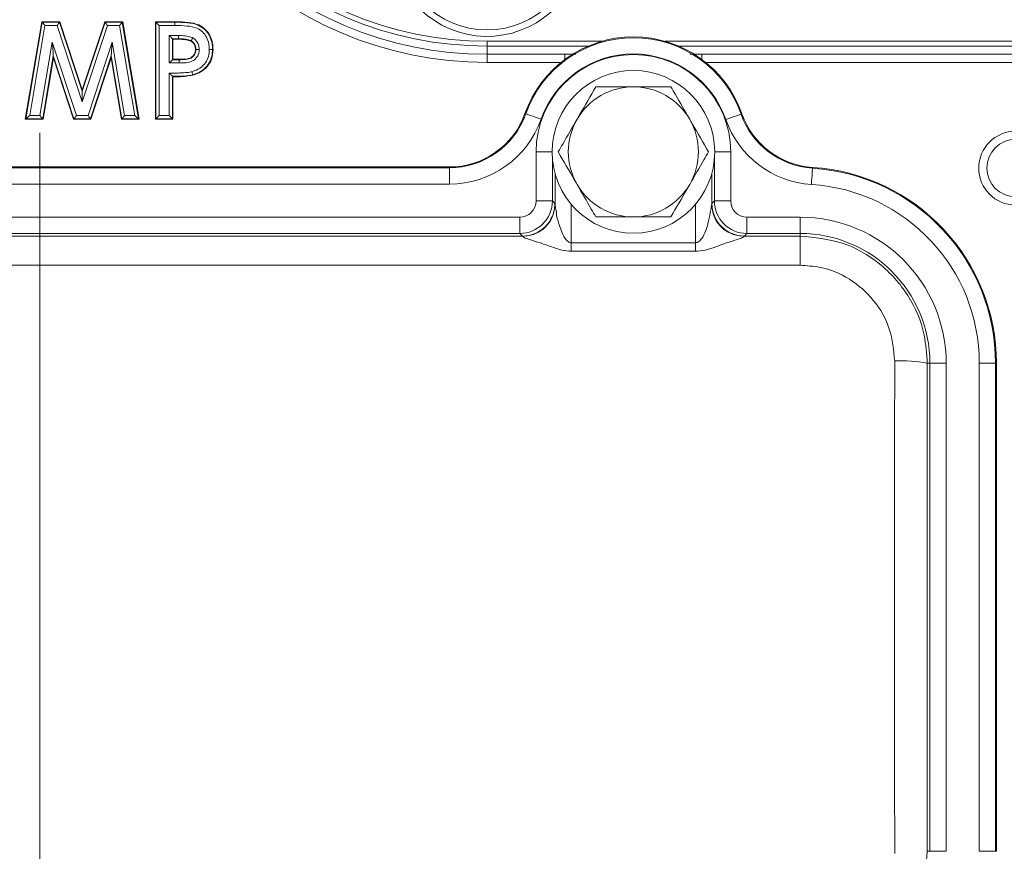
# Model space of a CAD drawing. Header units: millimetres. Extents: x 0 to 8410, y 0 to 5940.
# Tile 13 of 179: x 1374 to 1435, y 2746 to 2797. Entities that reach past the tile are written whole.
import ezdxf

# ---------------------------------------------------------------- set-up
doc = ezdxf.new("R2010")
doc.units = ezdxf.units.MM
doc.header["$LTSCALE"] = 10
doc.linetypes.add('CENTERX2', pattern=[20.32, 12.7, -2.54, 2.54, -2.54])
doc.styles.add('SLDTEXTSTYLE0', font='TXT', dxfattribs={"width": 0.605})
doc.dimstyles.new('SLDDIMSTYLE0', dxfattribs={"dimtxt": 50, "dimasz": 50, "dimexe": 0, "dimexo": 0.0625, "dimgap": 12.5, "dimtad": 1, "dimtoh": 1, "dimdec": 1, "dimrnd": 1e-09, "dimzin": 12, "dimdsep": 46, "dimtxsty": 'SLDTEXTSTYLE0', "dimsah": 1, "dimcen": 0.09, "dimadec": 0, "dimazin": 0, "dimtfac": 1, "dimtofl": 0, "dimtmove": 0, "dimatfit": 3, "dimfxl": 0, "dimfrac": 2, "dimtolj": 1, "dimtzin": 12, "dimarcsym": 0})

# ---------------------------------------------------------------- blocks, each defined once
blk = doc.blocks.new('*D14')
at = {"color": 7, "linetype": 'Continuous', "lineweight": 0}
for p, q in [((1075.654, 3477.871), (1075.654, 3610.763)), ((1075.654, 3595.763), (1375.654, 3595.763))]:
    blk.add_line(p, q, dxfattribs=at)
for points in [[(1075.654, 3595.763), (1125.654, 3588.263), (1125.654, 3603.263)], [(1375.654, 3595.763), (1325.654, 3603.263), (1325.654, 3588.263)]]:
    blk.add_solid(points, dxfattribs=at)
at = {"color": 7, "linetype": 'Continuous', "lineweight": 0, "insert": (1168.366, 3660.217), "char_height": 50, "attachment_point": 1, "style": 'SLDTEXTSTYLE0'}
blk.add_mtext('300', dxfattribs=at)

msp = doc.modelspace()

# ---------------------------------------------------------------- linework, layer by layer
at = {"color": 7, "linetype": 'CENTERX2', "lineweight": 0}
msp.add_line((1375.654, 2663.031), (1375.654, 4560.191), dxfattribs=at)
at = {"color": 7, "linetype": 'Continuous', "lineweight": 0}
for p, q in [((1374.769, 2790.871), (1375.782, 2796.871)), ((1375.782, 2796.871), (1376.9, 2796.871)), ((1375.806, 2796.843), (1375.782, 2796.871)), ((1376.88, 2796.843), (1376.9, 2796.871)), ((1376.9, 2796.871), (1378.269, 2792.686)), ((1378.269, 2792.686), (1379.648, 2796.871)), ((1379.668, 2796.843), (1379.648, 2796.871)), ((1379.648, 2796.871), (1380.755, 2796.871)), ((1380.731, 2796.843), (1380.755, 2796.871)), ((1380.755, 2796.871), (1381.769, 2790.871)), ((1382.769, 2796.871), (1383.971, 2796.871)), ((1382.797, 2796.843), (1382.769, 2796.871)), ((1382.769, 2790.871), (1382.769, 2796.871)), ((1383.971, 2796.643), (1383.971, 2796.843)), ((1383.818, 2795.822), (1383.846, 2795.794)), ((1384.185, 2795.794), (1383.846, 2795.794)), ((1383.846, 2795.794), (1383.846, 2794.563)), ((1386.279, 2795.167), (1386.308, 2795.167)), ((1403.154, 2795.371), (1409.373, 2795.371)), ((1414.934, 2795.371), (1496.154, 2795.371)), ((1376.5, 2794.661), (1375.86, 2790.871)), ((1376.491, 2794.778), (1376.5, 2794.661)), ((1377.74, 2790.871), (1376.5, 2794.661)), ((1380.038, 2794.661), (1378.791, 2790.871)), ((1380.047, 2794.778), (1380.038, 2794.661)), ((1380.679, 2790.871), (1380.038, 2794.661)), ((1383.818, 2794.535), (1383.846, 2794.563)), ((1383.846, 2794.563), (1384.227, 2794.563)), ((1403.154, 2794.871), (1407.935, 2794.871)), ((1407.935, 2794.871), (1408.623, 2794.871)), ((1415.633, 2794.871), (1416.372, 2794.871)), ((1416.372, 2794.871), (1496.154, 2794.871)), ((1383.818, 2793.515), (1383.818, 2790.899)), ((1383.846, 2793.486), (1383.846, 2790.871)), ((1378.269, 2792.596), (1378.269, 2792.686)), ((1374.802, 2790.899), (1374.769, 2790.871)), ((1375.86, 2790.871), (1374.769, 2790.871)), ((1375.837, 2790.899), (1375.86, 2790.871)), ((1377.761, 2790.899), (1377.74, 2790.871)), ((1378.791, 2790.871), (1377.74, 2790.871)), ((1378.77, 2790.899), (1378.791, 2790.871)), ((1380.703, 2790.899), (1380.679, 2790.871)), ((1381.769, 2790.871), (1380.679, 2790.871)), ((1381.736, 2790.899), (1381.769, 2790.871)), ((1382.797, 2790.899), (1382.769, 2790.871)), ((1383.846, 2790.871), (1382.769, 2790.871)), ((1383.818, 2790.899), (1383.846, 2790.871)), ((1363.467, 2787.941), (1400.84, 2787.941)), ((1407.337, 2785.652), (1407.337, 2787.529)), ((1416.97, 2787.529), (1416.97, 2785.652)), ((1434.474, 2775.871), (1434.474, 2745.871))]:
    msp.add_line(p, q, dxfattribs=at)
at = {"color": 8, "linetype": 'Continuous', "lineweight": 0}
for p, q in [((1374.802, 2790.899), (1375.806, 2796.843)), ((1375.806, 2796.843), (1376.88, 2796.843)), ((1376.88, 2796.843), (1378.269, 2792.596)), ((1378.269, 2792.596), (1379.668, 2796.843)), ((1379.668, 2796.843), (1380.731, 2796.843)), ((1380.731, 2796.843), (1381.736, 2790.899)), ((1382.797, 2796.843), (1383.971, 2796.843)), ((1382.797, 2790.899), (1382.797, 2796.843)), ((1375.975, 2796.643), (1375.039, 2791.099)), ((1376.735, 2796.643), (1375.975, 2796.643)), ((1378.268, 2791.955), (1376.735, 2796.643)), ((1379.813, 2796.643), (1378.268, 2791.955)), ((1380.562, 2796.643), (1379.813, 2796.643)), ((1381.499, 2791.099), (1380.562, 2796.643)), ((1382.997, 2796.643), (1382.997, 2791.099)), ((1383.971, 2796.643), (1382.997, 2796.643)), ((1375.668, 2791.099), (1376.429, 2795.611)), ((1376.429, 2795.611), (1377.906, 2791.099)), ((1378.626, 2791.099), (1380.11, 2795.607)), ((1380.11, 2795.607), (1380.872, 2791.099)), ((1383.618, 2796.022), (1384.187, 2796.022)), ((1383.618, 2794.335), (1383.618, 2796.022)), ((1384.185, 2795.822), (1383.818, 2795.822)), ((1383.818, 2795.822), (1383.818, 2794.535)), ((1403.154, 2795.671), (1410.219, 2795.671)), ((1403.154, 2795.671), (1403.154, 2795.371)), ((1414.088, 2795.671), (1496.154, 2795.671)), ((1403.154, 2794.871), (1403.154, 2795.371)), ((1376.491, 2794.778), (1375.837, 2790.899)), ((1377.761, 2790.899), (1376.491, 2794.778)), ((1380.047, 2794.778), (1378.77, 2790.899)), ((1380.703, 2790.899), (1380.047, 2794.778)), ((1384.228, 2794.335), (1383.618, 2794.335)), ((1383.818, 2794.535), (1384.227, 2794.535)), ((1403.154, 2794.371), (1403.154, 2794.871)), ((1407.712, 2794.371), (1403.154, 2794.371)), ((1407.935, 2794.545), (1407.935, 2794.871)), ((1416.372, 2794.871), (1416.372, 2794.545)), ((1496.154, 2794.371), (1416.596, 2794.371)), ((1383.618, 2791.099), (1383.618, 2793.714)), ((1375.837, 2790.899), (1374.802, 2790.899)), ((1375.039, 2791.099), (1375.668, 2791.099)), ((1378.77, 2790.899), (1377.761, 2790.899)), ((1377.906, 2791.099), (1378.626, 2791.099)), ((1381.736, 2790.899), (1380.703, 2790.899)), ((1380.872, 2791.099), (1381.499, 2791.099)), ((1383.818, 2790.899), (1382.797, 2790.899)), ((1382.997, 2791.099), (1383.618, 2791.099)), ((1405.488, 2791.228), (1405.538, 2791.21)), ((1418.826, 2791.208), (1418.777, 2791.19)), ((1407.154, 2788.871), (1406.171, 2788.871)), ((1406.171, 2785.854), (1406.171, 2788.871)), ((1407.171, 2788.457), (1407.171, 2785.854)), ((1417.137, 2785.854), (1417.137, 2788.457)), ((1417.154, 2788.871), (1418.136, 2788.871)), ((1418.136, 2788.871), (1418.136, 2785.854)), ((1363.467, 2787.888), (1400.84, 2787.888)), ((1400.84, 2787.941), (1400.84, 2787.888)), ((1400.84, 2786.888), (1400.84, 2787.888)), ((1423.167, 2787.917), (1423.164, 2787.864)), ((1400.84, 2786.888), (1363.467, 2786.888)), ((1407.171, 2785.854), (1406.171, 2785.854)), ((1407.171, 2785.854), (1407.328, 2785.696)), ((1408.337, 2785.641), (1408.337, 2783.285)), ((1415.97, 2783.285), (1415.97, 2785.641)), ((1416.979, 2785.696), (1417.137, 2785.854)), ((1417.137, 2785.854), (1418.136, 2785.854)), ((1359.136, 2784.854), (1405.171, 2784.854)), ((1405.171, 2783.854), (1405.171, 2784.854)), ((1419.136, 2783.854), (1419.136, 2784.854)), ((1419.136, 2784.854), (1422.404, 2784.854)), ((1422.404, 2783.854), (1422.404, 2784.854)), ((1358.979, 2783.697), (1405.328, 2783.697)), ((1405.171, 2783.854), (1359.136, 2783.854)), ((1405.328, 2783.697), (1405.171, 2783.854)), ((1419.136, 2783.854), (1418.979, 2783.697)), ((1418.979, 2783.697), (1422.404, 2783.697)), ((1422.404, 2783.854), (1419.136, 2783.854)), ((1422.404, 2783.697), (1422.404, 2783.854)), ((1422.404, 2783.697), (1422.404, 2781.897)), ((1408.337, 2783.285), (1415.97, 2783.285)), ((1415.97, 2782.756), (1408.337, 2782.756)), ((1422.404, 2781.897), (1341.904, 2781.897)), ((1430.221, 2775.871), (1430.387, 2775.871)), ((1430.387, 2745.871), (1430.387, 2775.871)), ((1430.387, 2775.871), (1431.386, 2775.871)), ((1431.386, 2775.871), (1431.386, 2745.871)), ((1433.421, 2745.871), (1433.421, 2775.871)), ((1433.421, 2775.871), (1434.421, 2775.871)), ((1434.421, 2775.871), (1434.421, 2745.871)), ((1434.474, 2775.871), (1434.421, 2775.871)), ((1430.221, 2745.871), (1430.387, 2745.871)), ((1430.387, 2745.871), (1431.386, 2745.871)), ((1433.421, 2745.871), (1434.421, 2745.871)), ((1434.474, 2745.871), (1434.421, 2745.871))]:
    msp.add_line(p, q, dxfattribs=at)
at = {"color": 7, "linetype": 'Continuous', "lineweight": 0, "flags": 128}
for points in [[(1375.806, 2796.843), (1375.81, 2796.838), (1375.821, 2796.826), (1375.837, 2796.807), (1375.858, 2796.782), (1375.883, 2796.752), (1375.912, 2796.718), (1375.943, 2796.681), (1375.975, 2796.643)], [(1376.735, 2796.643), (1376.762, 2796.681), (1376.789, 2796.718), (1376.814, 2796.752), (1376.836, 2796.782), (1376.854, 2796.807), (1376.867, 2796.826), (1376.876, 2796.838), (1376.88, 2796.843)], [(1379.813, 2796.643), (1379.785, 2796.681), (1379.759, 2796.718), (1379.734, 2796.752), (1379.712, 2796.782), (1379.694, 2796.807), (1379.681, 2796.826), (1379.672, 2796.838), (1379.668, 2796.843)], [(1380.562, 2796.643), (1380.594, 2796.681), (1380.625, 2796.718), (1380.654, 2796.752), (1380.679, 2796.782), (1380.7, 2796.807), (1380.716, 2796.826), (1380.727, 2796.838), (1380.731, 2796.843)], [(1382.797, 2796.843), (1382.802, 2796.838), (1382.814, 2796.826), (1382.833, 2796.807), (1382.858, 2796.782), (1382.888, 2796.752), (1382.922, 2796.718), (1382.959, 2796.681), (1382.997, 2796.643)], [(1383.971, 2796.843), (1383.971, 2796.847), (1383.971, 2796.857), (1383.971, 2796.871)], [(1376.491, 2794.778), (1376.49, 2794.799), (1376.486, 2794.85), (1376.48, 2794.928), (1376.472, 2795.032), (1376.463, 2795.157), (1376.452, 2795.299), (1376.441, 2795.452), (1376.429, 2795.611)], [(1380.11, 2795.607), (1380.098, 2795.449), (1380.086, 2795.296), (1380.076, 2795.155), (1380.066, 2795.03), (1380.058, 2794.927), (1380.053, 2794.849), (1380.049, 2794.798), (1380.047, 2794.778)], [(1383.818, 2795.822), (1383.813, 2795.827), (1383.801, 2795.84), (1383.782, 2795.858), (1383.757, 2795.883), (1383.727, 2795.913), (1383.693, 2795.947), (1383.656, 2795.984), (1383.618, 2796.022)], [(1384.185, 2795.822), (1384.185, 2795.818), (1384.185, 2795.807), (1384.185, 2795.794)], [(1384.962, 2795.7), (1384.957, 2795.69), (1384.948, 2795.675)], [(1385.259, 2795.168), (1385.248, 2795.168), (1385.231, 2795.168)], [(1383.818, 2794.535), (1383.813, 2794.53), (1383.801, 2794.518), (1383.782, 2794.499), (1383.757, 2794.474), (1383.727, 2794.444), (1383.693, 2794.41), (1383.656, 2794.374), (1383.618, 2794.335)], [(1384.227, 2794.535), (1384.227, 2794.546), (1384.227, 2794.563)], [(1383.818, 2793.515), (1383.829, 2793.504), (1383.846, 2793.486)], [(1385.061, 2793.605), (1385.062, 2793.601), (1385.065, 2793.591), (1385.068, 2793.578)], [(1378.268, 2791.955), (1378.269, 2792.077), (1378.269, 2792.195), (1378.269, 2792.304), (1378.269, 2792.4), (1378.269, 2792.48), (1378.269, 2792.541), (1378.269, 2792.58), (1378.269, 2792.596)], [(1374.802, 2790.899), (1374.808, 2790.904), (1374.823, 2790.916), (1374.845, 2790.935), (1374.875, 2790.96), (1374.91, 2790.99), (1374.95, 2791.024), (1374.994, 2791.061), (1375.039, 2791.099)], [(1375.837, 2790.899), (1375.832, 2790.904), (1375.822, 2790.916), (1375.806, 2790.935), (1375.785, 2790.96), (1375.76, 2790.99), (1375.731, 2791.024), (1375.7, 2791.061), (1375.668, 2791.099)], [(1377.761, 2790.899), (1377.764, 2790.904), (1377.773, 2790.916), (1377.787, 2790.935), (1377.805, 2790.96), (1377.827, 2790.99), (1377.851, 2791.024), (1377.878, 2791.061), (1377.906, 2791.099)], [(1378.77, 2790.899), (1378.767, 2790.904), (1378.758, 2790.916), (1378.744, 2790.935), (1378.726, 2790.96), (1378.705, 2790.99), (1378.68, 2791.024), (1378.653, 2791.061), (1378.626, 2791.099)], [(1380.872, 2791.099), (1380.839, 2791.061), (1380.808, 2791.024), (1380.78, 2790.99), (1380.754, 2790.96), (1380.733, 2790.935), (1380.717, 2790.916), (1380.707, 2790.904), (1380.703, 2790.899)], [(1381.499, 2791.099), (1381.544, 2791.061), (1381.588, 2791.024), (1381.628, 2790.99), (1381.664, 2790.96), (1381.693, 2790.935), (1381.715, 2790.916), (1381.73, 2790.904), (1381.736, 2790.899)], [(1382.797, 2790.899), (1382.802, 2790.904), (1382.814, 2790.916), (1382.833, 2790.935), (1382.858, 2790.96), (1382.888, 2790.99), (1382.922, 2791.024), (1382.959, 2791.061), (1382.997, 2791.099)], [(1383.818, 2790.899), (1383.813, 2790.904), (1383.801, 2790.916), (1383.782, 2790.935), (1383.757, 2790.96), (1383.727, 2790.99), (1383.693, 2791.024), (1383.656, 2791.061), (1383.618, 2791.099)]]:
    msp.add_lwpolyline(points, dxfattribs=at)
at = {"color": 8, "linetype": 'Continuous', "lineweight": 0, "flags": 128}
for points in [[(1406.481, 2790.877), (1406.299, 2790.941), (1406.124, 2791.003), (1405.962, 2791.06), (1405.82, 2791.111), (1405.702, 2791.152), (1405.614, 2791.183), (1405.559, 2791.203), (1405.538, 2791.21)], [(1417.833, 2790.86), (1418.015, 2790.924), (1418.19, 2790.985), (1418.352, 2791.042), (1418.494, 2791.091), (1418.612, 2791.133), (1418.7, 2791.163), (1418.756, 2791.183), (1418.777, 2791.19)], [(1423.101, 2786.866), (1423.113, 2787.059), (1423.125, 2787.244), (1423.136, 2787.415), (1423.145, 2787.566), (1423.153, 2787.69), (1423.159, 2787.783), (1423.163, 2787.842), (1423.164, 2787.864)]]:
    msp.add_lwpolyline(points, dxfattribs=at)
at = {"color": 7, "linetype": 'Continuous', "lineweight": 0}
for centre, radius in [((1403.154, 2801.871), 5.5), ((1412.154, 2788.871), 5)]:
    msp.add_circle(centre, radius, dxfattribs=at)
at = {"color": 8, "linetype": 'Continuous', "lineweight": 0}
for radius in [2.268, 1.768]:
    msp.add_circle((1435.654, 2787.871), radius, dxfattribs=at)
for centre, radius, start, end in [((1403.154, 2817.371), 23, 90, 270), ((1403.154, 2817.371), 21.7, 90, 270), ((1403.154, 2801.871), 5.9, 98.62398, 79.06599), ((1412.154, 2788.871), 7.017, 19.29879, 160.52878), ((1412.154, 2788.871), 5.983, 0, 180), ((1412.154, 2788.871), 6.017, 19.29879, 160.52878), ((1400.84, 2792.871), 4.983, 270, 340.52878), ((1400.84, 2792.871), 5.983, 270, 340.52878), ((1423.479, 2792.837), 5.983, 199.29879, 266.37212), ((1423.479, 2792.837), 4.983, 199.29879, 266.37212), ((1422.404, 2775.871), 12.017, 0, 86.37212), ((1422.404, 2775.871), 11.017, 0, 86.37212), ((1405.171, 2785.854), 2, 270.00873, 359.99127), ((1405.328, 2785.697), 2, 270.02042, 359.97948), ((1418.98, 2785.697), 2, 180.02068, 269.97942), ((1419.137, 2785.854), 2, 180.00873, 269.99127), ((1422.404, 2775.871), 8.983, 0, 90), ((1422.404, 2775.871), 7.983, 0, 90), ((1428.697, 2768.688), 7.343, 78.02804, 93.72131)]:
    msp.add_arc(centre, radius, start, end, dxfattribs=at)
at = {"color": 7, "linetype": 'Continuous', "lineweight": 0}
for centre, radius, start, end in [((1403.154, 2817.371), 22.5, 90, 270), ((1403.154, 2817.371), 22, 90, 270), ((1412.154, 2788.871), 7.07, 19.29879, 160.52878), ((1375.685, 2794.381), 8.544, 359.69311, 1.03357), ((1412.154, 2788.871), 4, 90, 150), ((1412.154, 2788.871), 4, 30, 90), ((1400.84, 2792.871), 4.93, 270, 340.52878), ((1412.154, 2788.871), 4, 150, 210), ((1412.154, 2788.871), 4, 330, 30), ((1423.479, 2792.837), 4.93, 199.29879, 266.37212), ((1422.404, 2775.871), 12.07, 0, 86.37212), ((1412.154, 2788.871), 4, 210, 270), ((1412.154, 2788.871), 4, 270, 330)]:
    msp.add_arc(centre, radius, start, end, dxfattribs=at)
at = {"color": 8, "linetype": 'Continuous', "lineweight": 0}
for centre, major_axis, ratio, start_param, end_param in [((1405.171, 2785.854), (0.707, -0.707), 0.999695, 5.497939, 7.068431), ((1407.327, 2781.697), (0, 4), 0.017455, 6.133229, 6.265732), ((1416.981, 2781.697), (0, 4), 0.017455, 0.017453, 0.149956), ((1419.137, 2785.854), (0.707, 0.707), 0.999695, 2.356347, 3.926839), ((1405.327, 2781.697), (0, 2), 0.03491, 6.133229, 6.265732), ((1418.98, 2781.697), (0, 2), 0.03491, 0.017453, 0.149956), ((1431.842, 2760.871), (0, 210), 0.017289, 1.498618, 1.642974), ((1433.842, 2760.871), (0, 208), 0.017455, 1.498618, 1.642974)]:
    msp.add_ellipse(centre, major_axis=major_axis, ratio=ratio, start_param=start_param, end_param=end_param, dxfattribs=at)
at = {"color": 7, "linetype": 'Continuous', "lineweight": 0}
for points, knots in [([(1383.971, 2796.871), (1384.244, 2796.866), (1384.737, 2796.857), (1385.39, 2796.73), (1385.85, 2796.422), (1386.147, 2796.019), (1386.29, 2795.58), (1386.303, 2795.288), (1386.308, 2795.167)], [0, 0, 0, 0, 0.247148, 0.445932, 0.591098, 0.73616, 0.890668, 1, 1, 1, 1]), ([(1384.187, 2796.022), (1384.187, 2796.015), (1384.187, 2796.002), (1384.186, 2795.968), (1384.186, 2795.92), (1384.186, 2795.868), (1384.185, 2795.831), (1384.185, 2795.825), (1384.185, 2795.822)], [0, 0, 0, 0, 0.075561, 0.121824, 0.341381, 0.560874, 0.780449, 1, 1, 1, 1]), ([(1384.948, 2795.675), (1384.849, 2795.711), (1384.677, 2795.772), (1384.416, 2795.79), (1384.262, 2795.793), (1384.185, 2795.794)], [0, 0, 0, 0, 0.404816, 0.701422, 1, 1, 1, 1]), ([(1385.231, 2795.168), (1385.225, 2795.245), (1385.214, 2795.38), (1385.116, 2795.55), (1385.018, 2795.634), (1384.959, 2795.669), (1384.948, 2795.675)], [0, 0, 0, 0, 0.3769, 0.658864, 0.940333, 1, 1, 1, 1]), ([(1385.058, 2795.875), (1385.056, 2795.872), (1385.05, 2795.861), (1385.034, 2795.831), (1385.009, 2795.786), (1384.984, 2795.74), (1384.966, 2795.708), (1384.963, 2795.703), (1384.962, 2795.7)], [0, 0, 0, 0, 0.035382, 0.122191, 0.341741, 0.561211, 0.780606, 1, 1, 1, 1]), ([(1384.227, 2794.563), (1384.396, 2794.564), (1384.631, 2794.564), (1384.926, 2794.642), (1385.09, 2794.76), (1385.195, 2794.921), (1385.228, 2795.064), (1385.23, 2795.145), (1385.231, 2795.168)], [0, 0, 0, 0, 0.377375, 0.526348, 0.676358, 0.818819, 0.947695, 1, 1, 1, 1]), ([(1386.308, 2795.167), (1386.292, 2794.962), (1386.264, 2794.59), (1385.985, 2794.117), (1385.586, 2793.764), (1385.248, 2793.642), (1385.068, 2793.578)], [0, 0, 0, 0, 0.279089, 0.509005, 0.73864, 1, 1, 1, 1]), ([(1385.459, 2795.168), (1385.455, 2795.168), (1385.443, 2795.168), (1385.408, 2795.168), (1385.357, 2795.168), (1385.304, 2795.168), (1385.268, 2795.168), (1385.262, 2795.168), (1385.259, 2795.168)], [0, 0, 0, 0, 0.036734, 0.12215, 0.341703, 0.561182, 0.780595, 1, 1, 1, 1]), ([(1386.08, 2795.167), (1386.085, 2795.167), (1386.097, 2795.167), (1386.132, 2795.167), (1386.182, 2795.167), (1386.234, 2795.167), (1386.27, 2795.167), (1386.276, 2795.167), (1386.279, 2795.167)], [0, 0, 0, 0, 0.053787, 0.1218963, 0.3414469, 0.5609882, 0.7804574, 1, 1, 1, 1]), ([(1385.009, 2793.798), (1385.01, 2793.794), (1385.013, 2793.782), (1385.022, 2793.748), (1385.035, 2793.699), (1385.049, 2793.649), (1385.059, 2793.614), (1385.06, 2793.608), (1385.061, 2793.605)], [0, 0, 0, 0, 0.044057, 0.12197, 0.341513, 0.561036, 0.780474, 1, 1, 1, 1]), ([(1383.618, 2793.714), (1383.619, 2793.714), (1383.637, 2793.695), (1383.681, 2793.651), (1383.741, 2793.592), (1383.786, 2793.547), (1383.812, 2793.521), (1383.816, 2793.517), (1383.818, 2793.515)], [0, 0, 0, 0, 0.007571, 0.209888, 0.499904, 0.709406, 0.854268, 1, 1, 1, 1]), ([(1385.068, 2793.578), (1384.895, 2793.549), (1384.607, 2793.501), (1384.197, 2793.49), (1383.963, 2793.488), (1383.846, 2793.486)], [0, 0, 0, 0, 0.427713, 0.71369, 1, 1, 1, 1]), ([(1409.844, 2792.871), (1409.515, 2792.301), (1409.137, 2791.645), (1408.741, 2790.96), (1408.69, 2790.871)], [0, 0, 0, 0, 0.869666, 1, 1, 1, 1]), ([(1412.154, 2792.871), (1412.062, 2792.871), (1411.348, 2792.871), (1410.564, 2792.871), (1409.914, 2792.871), (1409.844, 2792.871)], [0, 0, 0, 0, 0.115646, 0.904534, 1, 1, 1, 1]), ([(1414.463, 2792.871), (1414.268, 2792.871), (1413.53, 2792.871), (1412.737, 2792.871), (1412.154, 2792.871)], [0, 0, 0, 0, 0.264304, 1, 1, 1, 1]), ([(1415.618, 2790.871), (1415.321, 2791.386), (1414.924, 2792.073), (1414.555, 2792.711), (1414.463, 2792.871)], [0, 0, 0, 0, 0.749761, 1, 1, 1, 1]), ([(1408.69, 2790.871), (1408.392, 2790.356), (1407.996, 2789.67), (1407.627, 2789.031), (1407.535, 2788.871)], [0, 0, 0, 0, 0.749759, 1, 1, 1, 1]), ([(1416.773, 2788.871), (1416.443, 2789.441), (1416.065, 2790.097), (1415.669, 2790.782), (1415.618, 2790.871)], [0, 0, 0, 0, 0.869664, 1, 1, 1, 1]), ([(1407.535, 2788.871), (1407.864, 2788.301), (1408.243, 2787.645), (1408.638, 2786.96), (1408.69, 2786.871)], [0, 0, 0, 0, 0.869664, 1, 1, 1, 1]), ([(1415.618, 2786.871), (1415.915, 2787.386), (1416.312, 2788.073), (1416.68, 2788.711), (1416.773, 2788.871)], [0, 0, 0, 0, 0.749762, 1, 1, 1, 1]), ([(1408.69, 2786.871), (1408.987, 2786.356), (1409.383, 2785.67), (1409.752, 2785.031), (1409.844, 2784.871)], [0, 0, 0, 0, 0.74976, 1, 1, 1, 1]), ([(1414.463, 2784.871), (1414.792, 2785.441), (1415.171, 2786.097), (1415.566, 2786.782), (1415.618, 2786.871)], [0, 0, 0, 0, 0.869664, 1, 1, 1, 1]), ([(1405.338, 2783.675), (1405.599, 2783.705), (1406.122, 2783.765), (1406.783, 2784.223), (1407.245, 2784.876), (1407.307, 2785.393), (1407.337, 2785.652)], [0, 0, 0, 0, 0.25, 0.5, 0.750001, 1, 1, 1, 1]), ([(1408.337, 2783.285), (1408.303, 2783.289), (1408.23, 2783.297), (1408.079, 2783.387), (1407.781, 2783.741), (1407.611, 2784.401), (1407.417, 2784.871), (1407.425, 2785.139), (1407.425, 2785.139), (1407.425, 2785.139), (1407.425, 2785.139), (1407.425, 2785.14), (1407.425, 2785.14), (1407.425, 2785.141), (1407.424, 2785.143), (1407.424, 2785.147), (1407.422, 2785.154), (1407.419, 2785.169), (1407.414, 2785.198), (1407.403, 2785.253), (1407.385, 2785.351), (1407.363, 2785.47), (1407.343, 2785.585), (1407.339, 2785.631), (1407.337, 2785.652)], [0, 0, 0, 0, 0.034989, 0.074839, 0.179025, 0.515007, 0.7718, 0.771805, 0.771818, 0.771836, 0.771878, 0.771955, 0.772107, 0.772416, 0.77303, 0.774263, 0.776712, 0.781575, 0.791159, 0.809765, 0.844752, 0.90617, 0.957249, 1, 1, 1, 1]), ([(1416.97, 2785.652), (1416.968, 2785.631), (1416.964, 2785.585), (1416.935, 2785.416), (1416.864, 2785.036), (1416.729, 2784.373), (1416.523, 2783.743), (1416.229, 2783.387), (1416.077, 2783.297), (1416.004, 2783.289), (1415.97, 2783.285)], [0, 0, 0, 0, 0.042774, 0.093869, 0.227981, 0.484849, 0.820904, 0.925127, 0.964995, 1, 1, 1, 1]), ([(1418.97, 2783.675), (1418.708, 2783.705), (1418.185, 2783.765), (1417.525, 2784.223), (1417.062, 2784.876), (1417.001, 2785.393), (1416.97, 2785.652)], [0, 0, 0, 0, 0.25, 0.5, 0.750001, 1, 1, 1, 1]), ([(1409.844, 2784.871), (1409.914, 2784.871), (1410.564, 2784.871), (1411.348, 2784.871), (1412.062, 2784.871), (1412.154, 2784.871)], [0, 0, 0, 0, 0.095466, 0.884354, 1, 1, 1, 1]), ([(1412.154, 2784.871), (1412.737, 2784.871), (1413.53, 2784.871), (1414.268, 2784.871), (1414.463, 2784.871)], [0, 0, 0, 0, 0.735696, 1, 1, 1, 1])]:
    msp.add_open_spline(points, degree=3, knots=knots, dxfattribs=at)
at = {"color": 8, "linetype": 'Continuous', "lineweight": 0}
for points, knots in [([(1383.971, 2796.843), (1384.23, 2796.838), (1384.71, 2796.829), (1385.352, 2796.715), (1385.815, 2796.416), (1386.111, 2796.025), (1386.261, 2795.589), (1386.274, 2795.295), (1386.279, 2795.167)], [0, 0, 0, 0, 0.237423, 0.440862, 0.58652, 0.730948, 0.882595, 1, 1, 1, 1]), ([(1386.08, 2795.167), (1386.074, 2795.283), (1386.063, 2795.544), (1385.932, 2795.927), (1385.677, 2796.267), (1385.267, 2796.529), (1384.675, 2796.629), (1384.222, 2796.638), (1383.971, 2796.643)], [0, 0, 0, 0, 0.11733, 0.263892, 0.402221, 0.540484, 0.74502, 1, 1, 1, 1]), ([(1384.962, 2795.7), (1384.953, 2795.704), (1384.86, 2795.751), (1384.627, 2795.807), (1384.373, 2795.82), (1384.214, 2795.822), (1384.185, 2795.822)], [0, 0, 0, 0, 0.03691, 0.39512, 0.892303, 1, 1, 1, 1]), ([(1384.187, 2796.022), (1384.216, 2796.022), (1384.386, 2796.02), (1384.669, 2796.005), (1384.933, 2795.939), (1385.046, 2795.881), (1385.058, 2795.875)], [0, 0, 0, 0, 0.0981566, 0.5716679, 0.9556332, 1, 1, 1, 1]), ([(1385.259, 2795.168), (1385.253, 2795.244), (1385.243, 2795.381), (1385.151, 2795.551), (1385.049, 2795.648), (1384.983, 2795.687), (1384.962, 2795.7)], [0, 0, 0, 0, 0.351605, 0.638918, 0.883576, 1, 1, 1, 1]), ([(1385.058, 2795.875), (1385.086, 2795.859), (1385.175, 2795.806), (1385.312, 2795.674), (1385.437, 2795.447), (1385.451, 2795.265), (1385.459, 2795.168)], [0, 0, 0, 0, 0.113079, 0.364482, 0.661859, 1, 1, 1, 1]), ([(1384.227, 2794.535), (1384.359, 2794.537), (1384.606, 2794.539), (1384.921, 2794.599), (1385.118, 2794.75), (1385.222, 2794.913), (1385.256, 2795.06), (1385.258, 2795.145), (1385.259, 2795.168)], [0, 0, 0, 0, 0.288004, 0.537974, 0.678023, 0.815695, 0.950388, 1, 1, 1, 1]), ([(1385.459, 2795.168), (1385.458, 2795.14), (1385.455, 2795.03), (1385.41, 2794.834), (1385.269, 2794.613), (1385.015, 2794.417), (1384.646, 2794.34), (1384.367, 2794.337), (1384.228, 2794.335)], [0, 0, 0, 0, 0.049718, 0.196389, 0.35023, 0.503805, 0.753433, 1, 1, 1, 1]), ([(1385.009, 2793.798), (1385.134, 2793.841), (1385.424, 2793.94), (1385.782, 2794.227), (1386.021, 2794.632), (1386.076, 2794.954), (1386.079, 2795.135), (1386.08, 2795.167)], [0, 0, 0, 0, 0.211504, 0.487335, 0.710938, 0.948687, 1, 1, 1, 1]), ([(1386.279, 2795.167), (1386.279, 2795.132), (1386.275, 2794.927), (1386.211, 2794.558), (1385.937, 2794.094), (1385.53, 2793.766), (1385.202, 2793.653), (1385.061, 2793.605)], [0, 0, 0, 0, 0.048936, 0.287427, 0.515261, 0.791994, 1, 1, 1, 1]), ([(1383.618, 2793.714), (1383.751, 2793.714), (1383.94, 2793.714), (1384.243, 2793.719), (1384.532, 2793.732), (1384.809, 2793.753), (1384.967, 2793.788), (1385.009, 2793.798)], [0, 0, 0, 0, 0.2865616, 0.4044379, 0.6530636, 0.9078031, 1, 1, 1, 1]), ([(1385.061, 2793.605), (1385.012, 2793.594), (1384.842, 2793.555), (1384.549, 2793.532), (1384.183, 2793.517), (1383.941, 2793.515), (1383.818, 2793.515)], [0, 0, 0, 0, 0.119949, 0.419668, 0.703977, 1, 1, 1, 1]), ([(1405.338, 2783.675), (1405.344, 2783.665), (1405.358, 2783.645), (1405.48, 2783.582), (1405.831, 2783.453), (1406.465, 2783.265), (1407.134, 2783.031), (1407.763, 2782.81), (1408.14, 2782.774), (1408.337, 2782.756)], [0, 0, 0, 0, 0.045373, 0.093976, 0.211949, 0.434667, 0.686716, 0.835763, 1, 1, 1, 1]), ([(1415.97, 2782.756), (1416.17, 2782.777), (1416.848, 2782.85), (1417.685, 2783.23), (1418.477, 2783.452), (1418.828, 2783.582), (1418.949, 2783.645), (1418.963, 2783.665), (1418.97, 2783.675)], [0, 0, 0, 0, 0.166443, 0.565114, 0.787943, 0.90597, 0.954604, 1, 1, 1, 1]), ([(1422.404, 2783.697), (1423.281, 2783.611), (1425.035, 2783.438), (1427.373, 2782.096), (1429.141, 2780.119), (1430.086, 2777.917), (1430.182, 2776.456), (1430.221, 2775.871)], [0, 0, 0, 0, 0.213883, 0.427755, 0.641962, 0.856726, 1, 1, 1, 1]), ([(1408.337, 2782.756), (1408.337, 2782.839), (1408.337, 2783.004), (1408.337, 2783.192), (1408.337, 2783.285)], [0, 0, 0, 0, 0.5, 1, 1, 1, 1]), ([(1415.97, 2782.756), (1415.97, 2782.839), (1415.97, 2783.004), (1415.97, 2783.192), (1415.97, 2783.285)], [0, 0, 0, 0, 0.5, 1, 1, 1, 1]), ([(1428.221, 2776.015), (1428.156, 2776.683), (1428.027, 2778.017), (1427.005, 2779.793), (1425.504, 2781.123), (1423.871, 2781.805), (1422.81, 2781.872), (1422.404, 2781.897)], [0, 0, 0, 0, 0.218, 0.436033, 0.65304, 0.867329, 1, 1, 1, 1]), ([(1430.221, 2745.871), (1430.135, 2744.991), (1429.963, 2743.23), (1428.613, 2740.883), (1426.626, 2739.113), (1424.427, 2738.178), (1422.977, 2738.083), (1422.404, 2738.045)], [0, 0, 0, 0, 0.215075, 0.430149, 0.64518, 0.859802, 1, 1, 1, 1])]:
    msp.add_open_spline(points, degree=3, knots=knots, dxfattribs=at)

# ---------------------------------------------------------------- dimensions: what is measured, and where the dimension line sits
at = {"color": 7, "linetype": 'Continuous', "lineweight": 0}
dim = msp.add_linear_dim(base=(1375.654, 3595.763), p1=(1075.654, 3477.871), p2=(1375.654, 2663.031), dimstyle='SLDDIMSTYLE0', dxfattribs=at)
dim.commit()
dim.dimension.update_dxf_attribs({"geometry": '*D14', "text_midpoint": (1225.654, 3595.763), "dimtype": 160})

doc.saveas('drawing.dxf')
